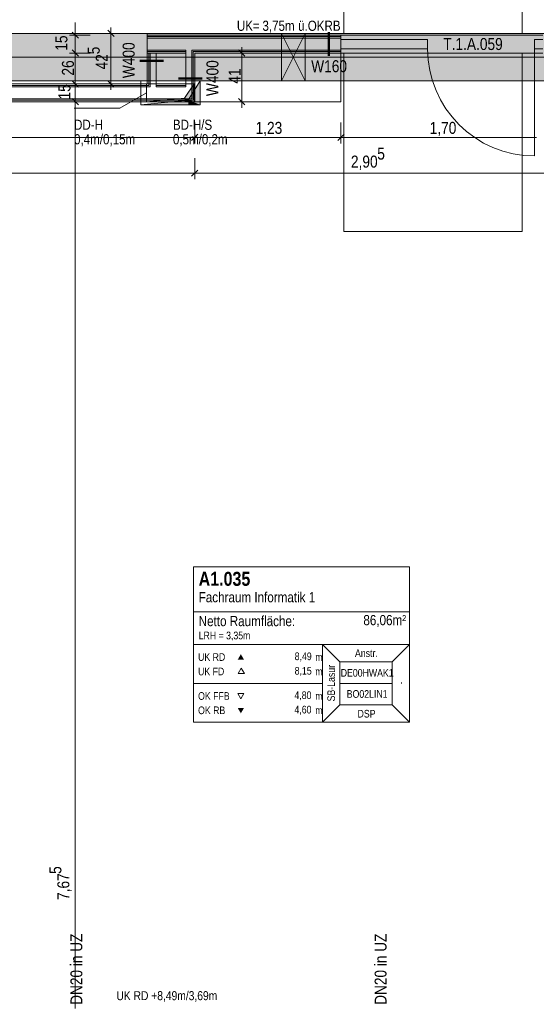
# Model space of a CAD drawing. Extents: x -620 to 300, y 62 to 1107.
# Tile 18 of 256: x -383 to -296, y 383 to 548. Entities that reach past the tile are written whole.
import ezdxf
from ezdxf.lldxf.tags import DXFTag

# ---------------------------------------------------------------- set-up
doc = ezdxf.new("R2010")
doc.units = 0
doc.layers.get('0').update_dxf_attribs({"lineweight": 35})
for name, color, linetype, lineweight, true_color in [('00 -Bauelemente -Dämmung innen', 7, 'Continuous', 9, 0xff7fe6), ('00 -Bauelemente -Gipskarton', 7, 'Continuous', 9, 0xff7fe6), ('00_Beschriftung UZ', 3, 'Continuous', 13, 0x00ff00), ('30 -34 Innenwände- 11 Durchbruch', 4, 'Continuous', 9, 0x00ffff), ('30 -34 Innenwände- 2 nichttragend', 7, 'Continuous', 18, 0xff7fe6), ('30 -34 Innenwände- 4 Türen_Fenster', 9, 'Continuous', 15, 0x808080), ('30 -35 Decken- 1 Konstruktion-Träger- Stahlbeton', 7, 'grob-A06G9FRA8I', 13, 0x33aa00), ('30 -35 Decken- 11 Bodendurchbruch', 7, 'Continuous', 15, 0x599559), ('30 -35 Decken- 11 Durchbruch', 5, 'Continuous', 15, 0x0000ff), ('60- 61 allgemeine Ausstattung- 1 Möbel', 7, 'Continuous', 9, 0x00cccc), ('70 -72 Beschriftung- 8 barrierefrei', 7, 'grob-A06G9FRA8I', 9, 0x888888), ('70 -75 Raumstempel- 1 Raumstempel', 1, 'Continuous', 50, 0xff0000), ('70 -76 Bemaßung- 2 Allgemein', 9, 'Continuous', 5, 0x808080)]:
    doc.layers.add(name, color=color, linetype=linetype, lineweight=lineweight, true_color=true_color)
for name, color, linetype, lineweight in [('70 -71 Achsen- 1 Gebäudeachsen', 7, 'STRICHPUNKT2-A06G9FR98I', 18), ('70 -75 Raumstempel- 3 Wandstempel', 7, 'Continuous', 50), ('Detailelementbeschriftung', 7, 'Continuous', 9), ('Keine', 7, 'Continuous', 9)]:
    doc.layers.add(name, color=color, linetype=linetype, lineweight=lineweight)
doc.layers.add('iwb_Schraffur_Unterzug', color=7, linetype='Continuous', lineweight=5, true_color=0xffffcc, plot=False)
doc.styles.get("Standard").update_dxf_attribs({"font": 'ARIALN.TTF'})
tags = doc.linetypes.add('grob-A06G9FRA8I', pattern=[14, 3, -8, 3]).pattern_tags.tags
tags[8:9] = [DXFTag(74, 4), DXFTag(75, 0), DXFTag(340, '0'), DXFTag(46, 0.0), DXFTag(50, 0.0), DXFTag(44, 0.0), DXFTag(45, 0.0)]
tags[6:7] = [DXFTag(74, 4), DXFTag(75, 0), DXFTag(340, '0'), DXFTag(46, 0.0), DXFTag(50, 0.0), DXFTag(44, 0.0), DXFTag(45, 0.0)]
tags[4:5] = [DXFTag(74, 4), DXFTag(75, 0), DXFTag(340, '0'), DXFTag(46, 0.0), DXFTag(50, 0.0), DXFTag(44, 0.0), DXFTag(45, 0.0)]
tags = doc.linetypes.add('STRICHPUNKT2-A06G9FR98I', pattern=[12.7, 6.35, -3.175, 0, -3.175]).pattern_tags.tags
tags[10:11] = [DXFTag(74, 4), DXFTag(75, 0), DXFTag(340, '0'), DXFTag(46, 0.0), DXFTag(50, 0.0), DXFTag(44, 0.0), DXFTag(45, 0.0)]
tags[8:9] = [DXFTag(74, 4), DXFTag(75, 0), DXFTag(340, '0'), DXFTag(46, 0.0), DXFTag(50, 0.0), DXFTag(44, 0.0), DXFTag(45, 0.0)]
tags[6:7] = [DXFTag(74, 4), DXFTag(75, 0), DXFTag(340, '0'), DXFTag(46, 0.0), DXFTag(50, 0.0), DXFTag(44, 0.0), DXFTag(45, 0.0)]
tags[4:5] = [DXFTag(74, 4), DXFTag(75, 0), DXFTag(340, '0'), DXFTag(46, 0.0), DXFTag(50, 0.0), DXFTag(44, 0.0), DXFTag(45, 0.0)]

# ---------------------------------------------------------------- blocks, each defined once
blk = doc.blocks.new('Referenz-A06G9FRB8I')
at = {"layer": '00 -Bauelemente -Dämmung innen', "color": 0, "linetype": 'Continuous', "ltscale": 0.13}
for p, q in [((-328.58, 545.25), (-361.18, 545.25)), ((-354.68, 543.25), (-361.18, 543.25)), ((-354.68, 542.75), (-354.68, 543.25)), ((-353.68, 543), (-353.68, 543.25)), ((-328.58, 543.25), (-353.68, 543.25)), ((-353.68, 535.05), (-353.68, 543)), ((-360.68, 542.75), (-360.68, 537.3)), ((-359.68, 542.75), (-359.68, 537.55)), ((-354.68, 537.55), (-354.68, 542.75)), ((-360.68, 537.05), (-453.08, 537.05)), ((-360.68, 537.3), (-360.68, 537.05)), ((-359.68, 537.55), (-359.68, 537.05)), ((-354.68, 537.05), (-359.68, 537.05)), ((-354.68, 537.05), (-354.68, 537.55)), ((-353.68, 535.05), (-453.08, 535.05))]:
    blk.add_line(p, q, dxfattribs=at)
at = {"layer": '00 -Bauelemente -Gipskarton', "color": 0, "linetype": 'Continuous', "ltscale": 0.13}
for p, q in [((-328.58, 545.75), (-361.18, 545.75)), ((-328.58, 545.5), (-361.18, 545.5)), ((-328.58, 545.25), (-361.18, 545.25)), ((-354.68, 543.25), (-361.18, 543.25)), ((-354.68, 543), (-361.18, 543)), ((-328.58, 543.25), (-353.68, 543.25)), ((-353.68, 535.05), (-353.68, 543)), ((-353.43, 542.75), (-353.43, 543)), ((-328.58, 543), (-353.43, 543)), ((-361.18, 542.75), (-361.18, 537.55)), ((-354.68, 542.75), (-361.18, 542.75)), ((-360.93, 542.75), (-360.93, 537.55)), ((-360.68, 542.75), (-360.68, 537.3)), ((-353.43, 534.8), (-353.43, 542.75)), ((-353.18, 534.55), (-353.18, 542.75)), ((-328.58, 542.75), (-353.18, 542.75)), ((-361.18, 537.55), (-453.08, 537.55)), ((-360.93, 537.3), (-453.08, 537.3)), ((-360.68, 537.05), (-453.08, 537.05)), ((-360.93, 537.55), (-360.93, 537.3)), ((-354.68, 537.55), (-359.68, 537.55)), ((-354.68, 537.3), (-359.68, 537.3)), ((-354.68, 537.05), (-359.68, 537.05)), ((-354.68, 537.3), (-354.68, 537.55)), ((-354.68, 537.05), (-354.68, 537.3)), ((-353.68, 535.05), (-453.08, 535.05)), ((-353.43, 534.8), (-453.08, 534.8)), ((-353.18, 534.55), (-453.08, 534.55))]:
    blk.add_line(p, q, dxfattribs=at)
at = {"layer": '30 -34 Innenwände- 11 Durchbruch', "color": 0, "linetype": 'Continuous', "ltscale": 0.13}
for p, q in [((-338.58, 538.05), (-338.58, 546.05)), ((-338.58, 546.05), (-334.58, 538.05)), ((-334.58, 546.05), (-338.58, 538.05)), ((-338.58, 546.05), (-334.58, 546.05)), ((-334.58, 546.05), (-338.58, 538.05)), ((-334.58, 538.05), (-338.58, 546.05)), ((-334.58, 538.05), (-334.58, 546.05)), ((-338.58, 538.05), (-334.58, 538.05))]:
    blk.add_line(p, q, dxfattribs=at)
at = {"layer": '30 -34 Innenwände- 11 Durchbruch', "color": 0, "lineweight": 0}
for points in [[(-338.58, 538.05), (-338.58, 546.05), (-336.58, 542.05)], [(-334.58, 538.05), (-336.58, 542.05), (-334.58, 546.05)]]:
    blk.add_solid(points, dxfattribs=at)
at = {"layer": '30 -34 Innenwände- 2 nichttragend', "color": 0, "linetype": 'Continuous', "ltscale": 0.18}
for p, q in [((-361.18, 545.75), (-361.18, 542.75)), ((-328.58, 545.75), (-361.18, 545.75)), ((-328.58, 545.75), (-328.58, 543)), ((-328.58, 545.75), (-328.58, 545.5)), ((-328.58, 545.5), (-328.58, 545.25)), ((-328.58, 545.25), (-328.58, 543.25)), ((-328.58, 543.25), (-328.58, 543)), ((-328.58, 543), (-328.58, 542.75)), ((-328.58, 543), (-328.58, 542.75)), ((-361.18, 542.75), (-359.68, 542.75)), ((-354.68, 542.75), (-361.18, 542.75)), ((-361.18, 542.75), (-361.18, 537.55)), ((-359.68, 542.75), (-359.68, 537.55)), ((-354.68, 537.55), (-354.68, 542.75)), ((-328.58, 542.75), (-353.18, 542.75)), ((-353.18, 534.55), (-353.18, 542.75)), ((-361.18, 537.55), (-453.08, 537.55)), ((-354.68, 537.55), (-359.68, 537.55)), ((-353.18, 534.55), (-453.08, 534.55))]:
    blk.add_line(p, q, dxfattribs=at)
at = {"layer": '30 -34 Innenwände- 4 Türen_Fenster', "color": 0, "linetype": 'grob-A06G9FRA8I', "ltscale": 0.15}
for p, q in [((-294.58, 545.75), (-328.58, 545.75)), ((-295.98, 543.45), (-295.98, 525.45)), ((-294.58, 542.75), (-328.58, 542.75))]:
    blk.add_line(p, q, dxfattribs=at)
at = {"layer": '30 -34 Innenwände- 4 Türen_Fenster', "color": 0, "linetype": 'Continuous', "ltscale": 0.15}
for p, q in [((-328.58, 543.45), (-328.58, 545.05)), ((-328.58, 545.05), (-313.98, 545.05)), ((-313.98, 545.05), (-313.98, 543.45)), ((-295.98, 543.45), (-295.98, 545.05)), ((-295.98, 545.05), (-294.58, 545.05)), ((-313.98, 543.45), (-328.58, 543.45)), ((-294.58, 543.45), (-295.98, 543.45))]:
    blk.add_line(p, q, dxfattribs=at)
at = {"layer": '30 -34 Innenwände- 4 Türen_Fenster', "color": 0, "linetype": 'grob-A06G9FRA8I', "ltscale": 0.15}
blk.add_ellipse((-295.98, 543.45), major_axis=(-18, 0), ratio=1, start_param=0, end_param=1.570796, dxfattribs=at)
at = {"layer": '30 -35 Decken- 1 Konstruktion-Träger- Stahlbeton', "color": 0}
for p, q in [((-451.58, 546.05), (35.42, 546.05)), ((-451.58, 538.05), (35.42, 538.05))]:
    blk.add_line(p, q, dxfattribs=at)
at = {"layer": '30 -35 Decken- 11 Bodendurchbruch', "color": 0, "linetype": 'Continuous', "ltscale": 0.15}
for p, q in [((-362.28, 534.05), (-362.28, 538.05)), ((-362.28, 538.05), (-352.28, 538.05)), ((-352.28, 538.05), (-354.28, 534.85)), ((-352.28, 538.05), (-354.28, 534.85)), ((-352.28, 534.05), (-352.28, 538.05)), ((-354.28, 534.85), (-362.28, 534.05)), ((-354.28, 534.85), (-362.28, 534.05)), ((-362.28, 534.05), (-352.28, 534.05))]:
    blk.add_line(p, q, dxfattribs=at)
at = {"layer": '30 -35 Decken- 11 Bodendurchbruch', "color": 0, "lineweight": 0}
for points in [[(-352.28, 534.05), (-354.28, 534.85), (-352.28, 538.05)], [(-354.28, 534.05), (-362.28, 534.05), (-354.28, 534.85)], [(-354.28, 534.05), (-354.28, 534.85), (-352.28, 534.05)]]:
    blk.add_solid(points, dxfattribs=at)
at = {"layer": '30 -35 Decken- 11 Durchbruch', "color": 0, "linetype": 'Continuous', "ltscale": 0.15}
for p, q in [((-361.28, 534.55), (-361.28, 537.55)), ((-361.28, 537.55), (-353.28, 537.55)), ((-353.28, 537.55), (-354.88, 535.15)), ((-353.28, 537.55), (-354.88, 535.15)), ((-353.28, 534.55), (-353.28, 537.55)), ((-361.28, 536.05), (-365.76, 533.47)), ((-354.88, 535.15), (-361.28, 534.55)), ((-354.88, 535.15), (-361.28, 534.55)), ((-365.76, 533.47), (-373.49, 533.47)), ((-361.28, 534.55), (-353.28, 534.55))]:
    blk.add_line(p, q, dxfattribs=at)
at = {"layer": '30 -35 Decken- 11 Durchbruch', "color": 0, "lineweight": 0}
for points in [[(-353.28, 534.55), (-354.88, 535.15), (-353.28, 537.55)], [(-354.88, 534.55), (-361.28, 534.55), (-354.88, 535.15)], [(-354.88, 534.55), (-354.88, 535.15), (-353.28, 534.55)]]:
    blk.add_solid(points, dxfattribs=at)
at = {"layer": '60- 61 allgemeine Ausstattung- 1 Möbel', "color": 0, "linetype": 'Continuous', "ltscale": 0.13}
for p, q in [((-451.58, 546.05), (-361.18, 546.05)), ((-361.18, 546.05), (-361.18, 537.55)), ((-353.18, 542.75), (-328.58, 542.75)), ((-353.18, 534.55), (-353.18, 542.75)), ((-328.58, 542.75), (-328.58, 534.55)), ((-361.18, 537.55), (-451.58, 537.55)), ((-328.58, 534.55), (-353.18, 534.55))]:
    blk.add_line(p, q, dxfattribs=at)
at = {"layer": '70 -71 Achsen- 1 Gebäudeachsen', "color": 0, "linetype": 'STRICHPUNKT2-A06G9FR98I', "ltscale": 0.18}
blk.add_line((-538.63, 542.05), (75.97, 542.05), dxfattribs=at)
at = {"layer": '70 -72 Beschriftung- 8 barrierefrei', "color": 0, "linetype": 'grob-A06G9FRA8I', "ltscale": 0.13}
for p, q in [((-328.08, 546.05), (-328.08, 576.05)), ((-298.08, 576.05), (-298.08, 546.05)), ((-298.08, 546.05), (-328.08, 546.05)), ((-328.08, 542.75), (-298.08, 542.75)), ((-328.08, 512.75), (-328.08, 542.75)), ((-298.08, 542.75), (-298.08, 512.75)), ((-298.08, 512.75), (-328.08, 512.75))]:
    blk.add_line(p, q, dxfattribs=at)
at = {"layer": '70 -75 Raumstempel- 1 Raumstempel', "color": 0, "lineweight": 9}
for p, q in [((-353.38, 456.39), (-353.38, 430.25)), ((-317.06, 456.39), (-353.38, 456.39)), ((-317.06, 430.25), (-317.06, 456.39)), ((-317.06, 448.79), (-353.38, 448.79)), ((-353.38, 443.32), (-331.65, 443.32)), ((-328.77, 440.42), (-331.65, 443.32)), ((-317.06, 443.32), (-331.65, 443.32)), ((-331.65, 443.32), (-331.65, 430.25)), ((-319.94, 440.42), (-317.06, 443.32)), ((-328.77, 433.15), (-328.77, 440.42)), ((-328.77, 440.42), (-319.94, 440.42)), ((-319.94, 433.15), (-319.94, 440.42)), ((-345.34, 439.36), (-345.87, 438.45)), ((-344.82, 438.45), (-345.34, 439.36)), ((-345.87, 438.45), (-344.82, 438.45)), ((-353.38, 436.78), (-331.65, 436.78)), ((-319.94, 436.78), (-328.77, 436.78)), ((-345.42, 434.18), (-345.94, 435.09)), ((-345.94, 435.09), (-344.89, 435.09)), ((-344.89, 435.09), (-345.42, 434.18)), ((-328.77, 433.15), (-331.65, 430.25)), ((-328.77, 433.15), (-319.94, 433.15)), ((-319.94, 433.15), (-317.06, 430.25)), ((-317.06, 430.25), (-353.38, 430.25))]:
    blk.add_line(p, q, dxfattribs=at)
at = {"layer": '70 -75 Raumstempel- 1 Raumstempel', "color": 0, "lineweight": 0}
for points in [[(-344.89, 440.77), (-345.42, 441.68), (-345.94, 440.77)], [(-344.89, 432.64), (-345.42, 431.74), (-345.94, 432.64)]]:
    blk.add_solid(points, dxfattribs=at)
at = {"layer": '70 -75 Raumstempel- 3 Wandstempel', "color": 0, "linetype": 'Continuous', "ltscale": 0.5}
for p, q in [((-330.64, 542.25), (-330.64, 546.25)), ((-362.43, 541.46), (-358.43, 541.46)), ((-351.93, 538.46), (-355.93, 538.46))]:
    blk.add_line(p, q, dxfattribs=at)
at = {"layer": '70 -76 Bemaßung- 2 Allgemein', "color": 0, "linetype": 'Continuous', "lineweight": 20, "ltscale": 0.2}
for p, q in [((-372.74, 545.22), (-373.81, 546.28)), ((-367.81, 546.58), (-366.74, 545.52)), ((-373.81, 543.28), (-372.74, 542.22)), ((-373.81, 543.28), (-372.74, 542.22)), ((-345.81, 543.28), (-344.74, 542.22)), ((-372.74, 537.02), (-373.81, 538.08)), ((-373.81, 538.08), (-372.74, 537.02)), ((-366.74, 537.02), (-367.81, 538.08)), ((-372.74, 534.02), (-373.81, 535.08)), ((-373.81, 535.08), (-372.74, 534.02)), ((-344.74, 534.02), (-345.81, 535.08)), ((-352.64, 529.08), (-353.71, 528.02)), ((-353.71, 528.02), (-352.64, 529.08)), ((-328.04, 529.08), (-329.11, 528.02)), ((-329.11, 528.02), (-328.04, 529.08)), ((-352.64, 523.08), (-353.71, 522.02)), ((-353.71, 522.02), (-352.64, 523.08))]:
    blk.add_line(p, q, dxfattribs=at)
at = {"layer": '70 -76 Bemaßung- 2 Allgemein', "color": 0, "linetype": 'Continuous', "ltscale": 0.13}
for p, q in [((-373.28, 546.81), (-373.28, 547.87)), ((-373.28, 544.75), (-373.28, 546.81)), ((-367.28, 547.05), (-367.28, 544.99)), ((-370.78, 545.75), (-374.28, 545.75)), ((-373.28, 542.75), (-373.28, 545.75)), ((-364.78, 546.05), (-368.28, 546.05)), ((-367.28, 538.61), (-367.28, 544.99)), ((-373.28, 543.75), (-373.28, 541.69)), ((-373.28, 543.75), (-373.28, 541.69)), ((-345.28, 543.75), (-345.28, 541.69)), ((-370.78, 542.75), (-374.28, 542.75)), ((-370.78, 542.75), (-374.28, 542.75)), ((-373.28, 541.69), (-373.28, 540.63)), ((-373.28, 538.61), (-373.28, 541.69)), ((-347.78, 542.75), (-344.28, 542.75)), ((-345.28, 535.61), (-345.28, 541.69)), ((-373.28, 536.55), (-373.28, 538.61)), ((-373.28, 538.55), (-373.28, 536.49)), ((-367.28, 536.55), (-367.28, 538.61)), ((-370.78, 537.55), (-374.28, 537.55)), ((-370.78, 537.55), (-374.28, 537.55)), ((-373.28, 535.61), (-373.28, 536.49)), ((-364.78, 537.55), (-368.28, 537.55)), ((-373.28, 533.55), (-373.28, 535.61)), ((-373.28, 535.55), (-373.28, 533.49)), ((-345.28, 533.55), (-345.28, 535.61)), ((-370.78, 534.55), (-374.28, 534.55)), ((-370.78, 534.55), (-374.28, 534.55)), ((-373.28, 382.11), (-373.28, 533.49)), ((-347.78, 534.55), (-344.28, 534.55)), ((-353.18, 531.05), (-353.18, 527.55)), ((-353.18, 531.05), (-353.18, 527.55)), ((-328.58, 531.05), (-328.58, 527.55)), ((-328.58, 531.05), (-328.58, 527.55)), ((-354.24, 528.55), (-452.02, 528.55)), ((-352.18, 528.55), (-354.24, 528.55)), ((-354.18, 528.55), (-352.12, 528.55)), ((-329.64, 528.55), (-352.12, 528.55)), ((-327.58, 528.55), (-329.64, 528.55)), ((-329.58, 528.55), (-327.52, 528.55)), ((-295.64, 528.55), (-327.52, 528.55)), ((-353.18, 525.05), (-353.18, 521.55)), ((-353.18, 525.05), (-353.18, 521.55)), ((-354.24, 522.55), (-452.02, 522.55)), ((-352.18, 522.55), (-354.24, 522.55)), ((-354.18, 522.55), (-352.12, 522.55)), ((-296.14, 522.55), (-352.12, 522.55)), ((-294.08, 522.55), (-296.14, 522.55)), ((-296.08, 522.55), (-294.02, 522.55))]:
    blk.add_line(p, q, dxfattribs=at)
at = {"layer": '00_Beschriftung UZ', "color": 0, "linetype": 'ByBlock', "lineweight": 5, "ltscale": 0.13, "insert": (-366.36, 385.03), "char_height": 1.5103, "attachment_point": 1}
blk.add_mtext('{\\fArial Narrow;UK RD +8,49m/3,69m}', dxfattribs=at)
at = {"layer": '30 -34 Innenwände- 11 Durchbruch', "color": 0, "linetype": 'Continuous', "ltscale": 0.13, "char_height": 1.7, "attachment_point": 1}
for s, insert in [('{\\fArial Narrow;UK=}', (-346.09, 548.18)), ('{\\fArial Narrow;3,75m}', (-341.78, 548.18)), ('{\\fArial Narrow;ü.OKRB}', (-335.78, 548.18))]:
    blk.add_mtext(s, dxfattribs=dict(at, insert=insert))
at = {"layer": '30 -35 Decken- 11 Bodendurchbruch', "color": 0, "linetype": 'Continuous', "ltscale": 0.15, "char_height": 1.7, "attachment_point": 1}
for s, insert in [('{\\fArial Narrow;BD-H/S}', (-356.85, 531.54)), ('{\\fArial Narrow;0,5m/0,2m}', (-356.85, 529.1))]:
    blk.add_mtext(s, dxfattribs=dict(at, insert=insert))
at = {"layer": '30 -35 Decken- 11 Durchbruch', "color": 0, "linetype": 'Continuous', "ltscale": 0.15, "char_height": 1.7, "attachment_point": 1}
for s, insert in [('{\\fArial Narrow;DD-H}', (-373.49, 531.54)), ('{\\fArial Narrow;0,4m/0,15m}', (-373.49, 529.1))]:
    blk.add_mtext(s, dxfattribs=dict(at, insert=insert))
at = {"layer": '70 -75 Raumstempel- 1 Raumstempel', "color": 0, "linetype": 'Continuous', "ltscale": 0.5, "attachment_point": 1}
for s, insert, char_height, rotation in [('{\\fArial Narrow|b1|i0;A1.035}', (-352.52, 455.53), 2.3536, 0), ('{\\fArial Narrow;Fachraum Informatik 1}', (-352.52, 452.12), 1.7117, 0), ('{\\fArial Narrow;86,06m²}', (-324.8, 448.27), 1.7117, 0), ('{\\fArial Narrow;Netto Raumfläche:}', (-352.52, 448.11), 1.7117, 0), ('{\\fArial Narrow;LRH = 3,35m}', (-352.52, 445.47), 1.2838, 0), ('{\\fArial Narrow;8,49}', (-336.36, 441.97), 1.2838, 0), ('{\\fArial Narrow;Anstr.}', (-326.21, 442.5), 1.2838, 0), ('{\\fArial Narrow;UK RD}', (-352.62, 441.85), 1.2838, 0), ('{\\fArial Narrow;m}', (-332.9, 441.84), 1.2838, 0), ('{\\fArial Narrow;SB-Lasur}', (-330.86, 433.75), 1.2838, 90), ('{\\fArial Narrow;UK FD}', (-352.62, 439.42), 1.2838, 0), ('{\\fArial Narrow;8,15}', (-336.36, 439.54), 1.2838, 0), ('{\\fArial Narrow;m}', (-332.9, 439.41), 1.2838, 0), ('{\\fArial Narrow;DE00HWAK1}', (-328.61, 439.19), 1.2838, 0), ('{\\fArial Narrow;-}', (-319.14, 436.59), 1.2838, 90), ('{\\fArial Narrow;4,80}', (-336.4, 435.43), 1.2838, 0), ('{\\fArial Narrow;BO02LIN1}', (-327.6, 435.64), 1.2838, 0), ('{\\fArial Narrow;OK FFB}', (-352.62, 435.3), 1.2838, 0), ('{\\fArial Narrow;m}', (-332.9, 435.3), 1.2838, 0), ('{\\fArial Narrow;OK RB}', (-352.62, 432.89), 1.2838, 0), ('{\\fArial Narrow;4,60}', (-336.4, 433.01), 1.2838, 0), ('{\\fArial Narrow;m}', (-332.9, 432.89), 1.2838, 0), ('{\\fArial Narrow;DSP}', (-325.78, 432.32), 1.2838, 0)]:
    blk.add_mtext(s, dxfattribs=dict(at, insert=insert, char_height=char_height, rotation=rotation))
at = {"layer": '70 -75 Raumstempel- 3 Wandstempel', "color": 0, "linetype": 'Continuous', "ltscale": 0.5, "char_height": 2.0138, "attachment_point": 1, "rotation": 90}
for insert in [(-365.31, 538.52), (-351.21, 535.51)]:
    blk.add_mtext('{\\fArial Narrow;W400}', dxfattribs=dict(at, insert=insert))
at = {"layer": '70 -75 Raumstempel- 3 Wandstempel', "color": 0, "linetype": 'Continuous', "ltscale": 0.5, "insert": (-333.58, 541.54), "char_height": 2.0138, "attachment_point": 1}
blk.add_mtext('{\\fArial Narrow;W160}', dxfattribs=at)
at = {"layer": '70 -76 Bemaßung- 2 Allgemein', "color": 0, "linetype": 'Continuous', "ltscale": 0.13, "char_height": 2.0138, "attachment_point": 1, "rotation": 90}
for s, insert in [('{\\fArial Narrow;15}', (-376.63, 543.14)), ('{\\fArial Narrow;5}', (-371.19, 542.53)), ('{\\fArial Narrow;26}', (-375.53, 538.96)), ('{\\fArial Narrow;42}', (-369.84, 539.99)), ('{\\fArial Narrow;41}', (-347.49, 537.6)), ('{\\fArial Narrow;15}', (-376.12, 534.94)), ('{\\fArial Narrow;5}', (-377.64, 404.74)), ('{\\fArial Narrow;7,67}', (-376.3, 400.36))]:
    blk.add_mtext(s, dxfattribs=dict(at, insert=insert))
at = {"layer": '70 -76 Bemaßung- 2 Allgemein', "color": 0, "linetype": 'Continuous', "ltscale": 0.13, "char_height": 2.0138, "attachment_point": 1}
for s, insert in [('{\\fArial Narrow;1,23}', (-342.94, 531.17)), ('{\\fArial Narrow;1,70}', (-313.64, 531.17)), ('{\\fArial Narrow;5}', (-322.46, 526.85)), ('{\\fArial Narrow;2,90}', (-326.89, 525.5))]:
    blk.add_mtext(s, dxfattribs=dict(at, insert=insert))
at = {"layer": 'Keine', "color": 0, "linetype": 'Continuous', "ltscale": 0.13, "insert": (-311.35, 545.27), "char_height": 2.0138, "attachment_point": 1}
blk.add_mtext('{\\fArial Narrow;T.1.A.059}', dxfattribs=at)
blk = doc.blocks.new('Referenz-A06G9FRD8I')
at = {"layer": 'iwb_Schraffur_Unterzug', "linetype": 'Continuous', "ltscale": 0.13}
for points in [[(46.52, 546.05), (46.52, 538.05), (-451.58, 538.05)], [(46.52, 546.05), (-451.58, 538.05), (-451.58, 546.05)], [(46.52, 546.05), (-451.58, 546.05), (75.97, 546.05)]]:
    blk.add_solid(points, dxfattribs=at)
blk = doc.blocks.new('Einzeiliger Text-A06G9FY58I')
at = {"color": 0, "lineweight": -2, "insert": (-374.1, 382.74), "char_height": 2, "attachment_point": 1, "rotation": 90}
blk.add_mtext('{\\fArial Narrow;DN20 in UZ}', dxfattribs=at)
blk = doc.blocks.new('Einzeiliger Text-A06G9FY98I')
at = {"color": 0, "lineweight": -2, "insert": (-322.9, 382.74), "char_height": 2, "attachment_point": 1, "rotation": 90}
blk.add_mtext('{\\fArial Narrow;DN20 in UZ}', dxfattribs=at)

msp = doc.modelspace()

# ---------------------------------------------------------------- block references
at = {"color": 8, "lineweight": 25, "ltscale": 0.25, "true_color": 0x808080}
for name in ['Referenz-A06G9FRB8I', 'Referenz-A06G9FRD8I']:
    msp.add_blockref(name, (0, 0), dxfattribs=at)
at = {"layer": 'Detailelementbeschriftung', "ltscale": 0.13}
for name in ['Einzeiliger Text-A06G9FY58I', 'Einzeiliger Text-A06G9FY98I']:
    msp.add_blockref(name, (0, 0), dxfattribs=at)

doc.saveas('drawing.dxf')
